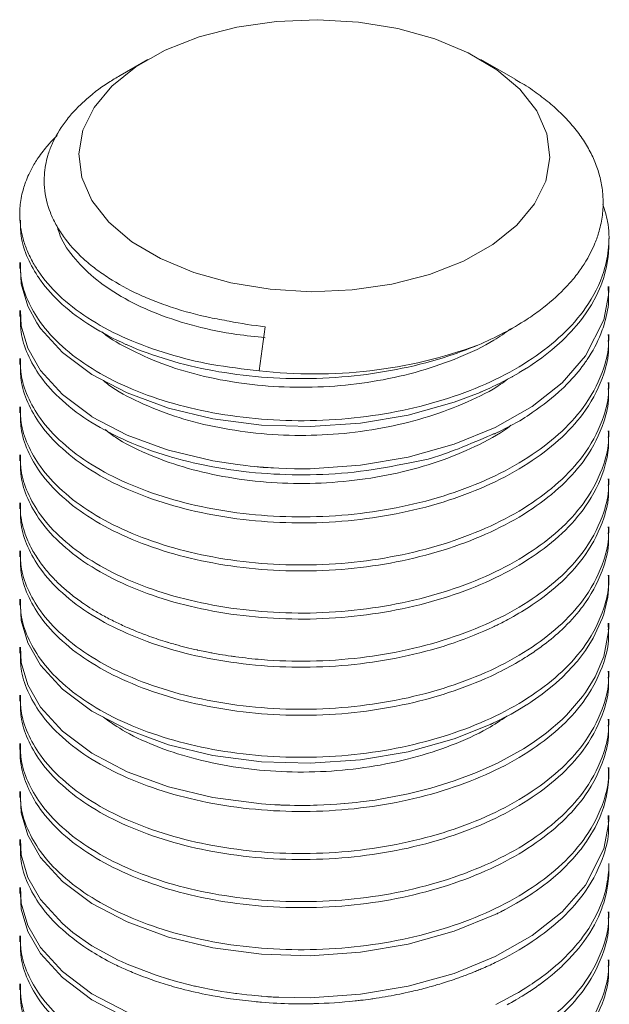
# Model space of a CAD drawing. Header units: millimetres. Extents: x 0 to 210, y 0 to 297.
# Tile 11 of 38: x 165 to 175, y 134 to 151. Entities that reach past the tile are written whole.
import ezdxf

# ---------------------------------------------------------------- set-up
doc = ezdxf.new("R2010")
doc.units = ezdxf.units.MM
doc.linetypes.add('HIDDEN', pattern=[1.905, 1.27, -0.635])
doc.layers.add('FORMAT', color=7, linetype='HIDDEN')

msp = doc.modelspace()

# ---------------------------------------------------------------- linework, layer by layer
at = {"layer": 'FORMAT', "linetype": 'Continuous', "lineweight": 15}
for p, q in [((167.031, 150.266), (166.562, 149.995)), ((173.269, 149.931), (172.688, 150.266)), ((174.86, 147.128), (174.86, 147.23)), ((164.86, 146.821), (164.86, 146.719)), ((174.86, 146.311), (174.86, 146.413)), ((164.86, 146.005), (164.86, 145.903)), ((169.026, 145.73), (168.925, 144.981)), ((174.86, 145.495), (174.86, 145.597)), ((164.86, 145.188), (164.86, 145.086)), ((174.86, 144.678), (174.86, 144.78)), ((164.86, 144.372), (164.86, 144.27)), ((174.86, 143.861), (174.86, 143.964)), ((164.86, 143.555), (164.86, 143.453)), ((174.86, 143.045), (174.86, 143.147)), ((164.86, 142.739), (164.86, 142.637)), ((174.86, 142.228), (174.86, 142.33)), ((164.86, 141.922), (164.86, 141.82)), ((174.86, 141.412), (174.86, 141.514)), ((164.86, 141.106), (164.86, 141.004)), ((174.86, 140.595), (174.86, 140.697)), ((164.86, 140.289), (164.86, 140.187)), ((174.86, 139.779), (174.86, 139.881)), ((164.86, 139.473), (164.86, 139.37)), ((174.86, 138.962), (174.86, 139.064)), ((164.86, 138.656), (164.86, 138.554)), ((174.86, 138.146), (174.86, 138.248)), ((164.86, 137.839), (164.86, 137.737)), ((174.86, 137.329), (174.86, 137.431)), ((164.86, 137.023), (164.86, 136.921)), ((174.86, 136.513), (174.86, 136.615)), ((164.86, 136.206), (164.86, 136.104)), ((174.86, 135.696), (174.86, 135.798)), ((164.86, 135.39), (164.86, 135.288)), ((174.86, 134.88), (174.86, 134.982)), ((164.86, 134.573), (164.86, 134.471))]:
    msp.add_line(p, q, dxfattribs=at)
at = {"layer": 'FORMAT', "linetype": 'Continuous', "lineweight": 15, "flags": 128}
for points in [[(169.112, 146.365), (168.441, 146.474), (167.813, 146.649), (167.247, 146.885), (166.761, 147.173), (166.369, 147.506), (166.083, 147.873), (165.911, 148.263), (165.86, 148.665), (165.93, 149.065), (166.12, 149.452), (166.423, 149.815), (166.831, 150.141), (167.33, 150.422), (167.907, 150.649), (168.543, 150.814), (169.218, 150.913), (169.914, 150.942), (170.608, 150.902), (171.278, 150.792), (171.906, 150.617), (172.472, 150.382), (172.958, 150.093), (173.35, 149.761), (173.637, 149.394), (173.808, 149.003), (173.859, 148.602), (173.789, 148.201), (173.599, 147.814), (173.296, 147.452), (172.889, 147.125), (172.389, 146.844), (171.812, 146.618), (171.177, 146.453), (170.501, 146.354), (169.805, 146.324), (169.112, 146.365)], [(164.871, 146.72), (164.882, 146.458), (164.997, 146.077), (165.15, 145.794), (165.213, 145.701), (165.583, 145.293), (166.086, 144.917), (166.681, 144.605), (167.385, 144.348), (168.139, 144.168), (168.964, 144.059), (169.791, 144.033), (170.644, 144.091), (171.45, 144.228), (172.234, 144.448), (172.672, 144.615), (172.676, 144.616), (172.683, 144.62), (172.691, 144.623), (172.695, 144.625), (172.706, 144.629), (172.721, 144.636), (172.729, 144.639), (172.75, 144.649), (172.782, 144.663), (172.782, 144.663), (172.797, 144.67), (172.839, 144.689), (172.901, 144.718), (172.901, 144.718), (172.93, 144.732), (172.951, 144.742), (173.012, 144.772), (173.13, 144.833), (173.217, 144.88), (173.224, 144.885), (173.336, 144.949), (173.338, 144.95), (173.46, 145.025), (173.464, 145.027), (173.534, 145.073), (173.558, 145.088), (173.686, 145.177), (173.699, 145.187), (173.719, 145.202), (173.892, 145.337), (174.064, 145.489), (174.079, 145.503), (174.221, 145.648), (174.35, 145.797), (174.393, 145.851), (174.463, 145.947), (174.464, 145.948), (174.543, 146.069), (174.563, 146.102), (174.65, 146.262), (174.722, 146.424), (174.739, 146.467), (174.771, 146.563), (174.779, 146.586), (174.82, 146.75), (174.847, 146.917), (174.854, 146.983), (174.859, 147.084), (174.858, 147.128)], [(164.871, 146.005), (164.882, 145.744), (164.997, 145.363), (165.213, 144.987), (165.583, 144.578), (166.086, 144.203), (166.086, 144.202), (166.681, 143.89), (167.315, 143.655), (167.385, 143.634), (168.113, 143.458), (168.139, 143.453), (168.556, 143.388), (168.698, 143.371), (168.769, 143.363), (168.84, 143.356), (168.84, 143.356), (168.887, 143.351), (168.911, 143.349), (168.911, 143.349), (168.934, 143.347), (168.935, 143.347), (168.946, 143.346), (168.958, 143.345), (168.964, 143.345), (168.982, 143.343), (168.982, 143.343), (168.982, 143.343), (168.982, 143.343), (168.982, 143.343), (168.982, 143.343), (168.982, 143.343), (168.982, 143.343), (168.982, 143.343), (168.982, 143.343), (168.982, 143.343), (168.982, 143.343), (168.982, 143.343), (168.982, 143.343), (168.982, 143.343), (168.982, 143.343), (168.982, 143.343), (168.982, 143.343), (168.982, 143.343), (168.982, 143.343), (168.982, 143.343), (168.982, 143.343), (168.982, 143.343), (168.982, 143.343), (168.982, 143.343), (168.982, 143.343), (168.982, 143.343), (168.982, 143.343), (168.982, 143.343), (168.982, 143.343), (168.982, 143.343), (168.982, 143.343), (168.982, 143.343), (168.983, 143.343), (168.983, 143.343), (168.984, 143.343), (168.985, 143.343), (168.987, 143.343), (168.989, 143.343), (168.992, 143.343), (168.997, 143.342), (169.003, 143.342), (169.013, 143.341), (169.028, 143.34), (169.043, 143.339), (169.074, 143.337), (169.119, 143.334), (169.165, 143.331), (169.256, 143.326), (169.389, 143.321), (169.523, 143.318), (169.791, 143.319), (170.644, 143.377), (171.45, 143.514), (172.234, 143.733), (172.93, 144.017), (173.558, 144.374), (174.064, 144.775), (174.463, 145.233), (174.771, 145.848), (174.854, 146.268), (174.848, 146.413)], [(164.871, 141.004), (164.882, 140.742), (164.997, 140.362), (165.213, 139.986), (165.583, 139.577), (166.086, 139.201), (166.681, 138.889), (167.385, 138.632), (168.139, 138.452), (168.964, 138.343), (169.791, 138.318), (170.644, 138.376), (171.45, 138.512), (172.234, 138.732), (172.842, 138.974), (172.842, 138.974), (172.842, 138.974), (172.842, 138.974), (172.842, 138.974), (172.842, 138.974), (172.842, 138.974), (172.842, 138.974), (172.842, 138.974), (172.842, 138.974), (172.842, 138.974), (172.842, 138.974), (172.842, 138.974), (172.842, 138.974), (172.842, 138.974), (172.842, 138.974), (172.842, 138.974), (172.842, 138.974), (172.842, 138.974), (172.842, 138.974), (172.842, 138.974), (172.842, 138.974), (172.842, 138.974), (172.842, 138.974), (172.842, 138.974), (172.842, 138.974), (172.842, 138.974), (172.842, 138.974), (172.842, 138.974), (172.842, 138.974), (172.842, 138.974), (172.842, 138.974), (172.842, 138.974), (172.842, 138.974), (172.842, 138.974), (172.842, 138.974), (172.842, 138.974), (172.842, 138.974), (172.842, 138.974), (172.842, 138.974), (172.842, 138.974), (172.842, 138.974), (172.842, 138.974), (172.842, 138.974), (172.842, 138.974), (172.842, 138.974), (172.842, 138.974), (172.842, 138.974), (172.842, 138.974), (172.842, 138.974), (172.842, 138.974), (172.843, 138.975), (172.843, 138.975), (172.843, 138.975), (172.843, 138.975), (172.844, 138.975), (172.844, 138.975), (172.844, 138.975), (172.844, 138.975), (172.846, 138.976), (172.846, 138.976), (172.846, 138.976), (172.847, 138.977), (172.847, 138.977), (172.847, 138.977), (172.849, 138.978), (172.849, 138.978), (172.852, 138.979), (172.858, 138.982), (172.858, 138.982), (172.861, 138.983), (172.863, 138.984), (172.863, 138.984), (172.866, 138.985), (172.874, 138.989), (172.882, 138.993), (172.882, 138.993), (172.885, 138.994), (172.903, 139.003), (172.93, 139.016), (172.924, 139.013), (172.93, 139.016), (172.93, 139.016), (172.975, 139.038), (173.009, 139.055), (173.009, 139.055), (173.02, 139.06), (173.093, 139.098), (173.176, 139.142), (173.198, 139.154), (173.198, 139.154), (173.369, 139.253), (173.462, 139.31), (173.464, 139.311), (173.532, 139.355), (173.558, 139.373), (173.729, 139.493), (173.961, 139.68), (173.969, 139.687), (174.064, 139.773), (174.326, 140.051), (174.463, 140.232), (174.595, 140.442), (174.751, 140.787), (174.771, 140.847), (174.831, 141.092), (174.839, 141.135), (174.854, 141.267), (174.856, 141.412)], [(164.871, 140.289), (164.882, 140.028), (164.997, 139.647), (165.213, 139.271), (165.583, 138.863), (166.086, 138.487), (166.681, 138.175), (167.385, 137.918), (168.139, 137.738), (168.964, 137.629), (169.188, 137.614), (169.188, 137.614), (169.188, 137.614), (169.188, 137.614), (169.188, 137.614), (169.188, 137.614), (169.188, 137.614), (169.188, 137.614), (169.189, 137.614), (169.189, 137.614), (169.189, 137.614), (169.189, 137.614), (169.189, 137.614), (169.189, 137.614), (169.189, 137.614), (169.189, 137.614), (169.189, 137.614), (169.189, 137.614), (169.189, 137.614), (169.189, 137.614), (169.19, 137.614), (169.19, 137.614), (169.19, 137.614), (169.19, 137.614), (169.191, 137.614), (169.191, 137.614), (169.191, 137.614), (169.192, 137.614), (169.192, 137.614), (169.192, 137.614), (169.194, 137.614), (169.194, 137.614), (169.195, 137.614), (169.198, 137.613), (169.198, 137.613), (169.198, 137.613), (169.201, 137.613), (169.201, 137.613), (169.203, 137.613), (169.207, 137.613), (169.207, 137.613), (169.207, 137.613), (169.213, 137.613), (169.216, 137.612), (169.225, 137.612), (169.236, 137.612), (169.236, 137.612), (169.237, 137.611), (169.258, 137.61), (169.258, 137.61), (169.258, 137.61), (169.28, 137.61), (169.28, 137.61), (169.291, 137.609), (169.323, 137.608), (169.324, 137.608), (169.367, 137.606), (169.444, 137.604), (169.444, 137.604), (169.526, 137.603), (169.526, 137.603), (169.564, 137.602), (169.575, 137.602), (169.685, 137.602), (169.791, 137.603), (169.844, 137.604), (169.906, 137.606), (169.907, 137.606), (170.239, 137.623), (170.364, 137.633), (170.37, 137.633), (170.57, 137.653), (170.644, 137.661), (170.89, 137.694), (171.003, 137.712), (171.398, 137.786), (171.425, 137.792), (171.45, 137.798), (171.838, 137.895), (172.233, 138.017), (172.234, 138.017), (172.612, 138.159), (172.93, 138.302), (172.967, 138.319), (173.412, 138.564), (173.558, 138.658), (173.754, 138.798), (173.801, 138.834), (174.064, 139.059), (174.139, 139.132), (174.414, 139.449), (174.463, 139.517), (174.627, 139.787), (174.771, 140.132), (174.854, 140.553), (174.848, 140.697)], [(164.871, 137.738), (164.882, 137.476), (164.997, 137.095), (165.213, 136.719), (165.583, 136.311), (166.086, 135.935), (166.681, 135.623), (167.385, 135.366), (168.139, 135.186), (168.964, 135.077), (169.791, 135.051), (170.644, 135.109), (171.45, 135.246), (172.234, 135.466), (172.93, 135.75), (172.95, 135.759), (172.961, 135.764), (172.961, 135.764), (172.971, 135.77), (172.975, 135.772), (172.981, 135.775), (173.013, 135.791), (173.013, 135.791), (173.026, 135.797), (173.026, 135.797), (173.051, 135.81), (173.07, 135.819), (173.088, 135.829), (173.113, 135.842), (173.241, 135.912), (173.242, 135.912), (173.291, 135.94), (173.291, 135.941), (173.39, 135.999), (173.462, 136.044), (173.532, 136.089), (173.558, 136.106), (173.624, 136.152), (173.734, 136.231), (173.84, 136.313), (173.915, 136.375), (173.921, 136.379), (174.03, 136.475), (174.037, 136.482), (174.064, 136.507), (174.093, 136.535), (174.215, 136.659), (174.248, 136.696), (174.372, 136.843), (174.387, 136.862), (174.463, 136.966), (174.466, 136.97), (174.509, 137.033), (174.624, 137.228), (174.703, 137.396), (174.766, 137.565), (174.769, 137.574), (174.771, 137.581), (174.78, 137.609), (174.813, 137.735), (174.838, 137.866), (174.844, 137.906), (174.854, 138.001), (174.858, 138.08), (174.858, 138.146)], [(164.871, 137.023), (164.882, 136.762), (164.997, 136.381), (165.213, 136.005), (165.583, 135.596), (165.763, 135.446), (166.086, 135.22), (166.532, 134.977), (166.585, 134.952), (166.681, 134.908), (167.176, 134.718), (167.385, 134.652), (167.39, 134.65), (167.481, 134.624), (167.826, 134.536), (167.842, 134.532), (167.918, 134.516), (168.139, 134.471), (168.291, 134.445), (168.373, 134.432), (168.378, 134.431), (168.521, 134.411), (168.543, 134.408), (168.628, 134.397), (168.716, 134.387), (168.799, 134.378), (168.8, 134.378), (168.843, 134.374), (168.913, 134.367), (168.913, 134.367), (168.956, 134.364), (168.964, 134.363), (168.971, 134.362), (169.053, 134.356), (169.058, 134.356), (169.07, 134.355), (169.07, 134.355), (169.08, 134.354), (169.112, 134.352), (169.118, 134.352), (169.134, 134.351), (169.134, 134.351), (169.159, 134.349), (169.179, 134.348), (169.179, 134.348), (169.184, 134.348), (169.188, 134.348), (169.207, 134.347), (169.207, 134.347), (169.216, 134.346), (169.24, 134.345), (169.255, 134.344), (169.791, 134.337), (170.644, 134.395), (171.45, 134.532), (172.234, 134.751), (172.93, 135.035), (173.558, 135.392), (174.064, 135.793), (174.463, 136.251), (174.771, 136.866), (174.854, 137.286), (174.848, 137.431)], [(172.938, 134.222), (173.035, 134.271), (173.061, 134.284), (173.133, 134.322), (173.248, 134.385), (173.323, 134.428), (173.404, 134.477), (173.449, 134.505), (173.503, 134.54), (173.518, 134.549), (173.558, 134.575), (173.562, 134.579), (173.642, 134.634), (173.673, 134.655), (173.822, 134.768), (173.832, 134.775), (173.988, 134.907), (173.997, 134.914), (174.064, 134.976), (174.14, 135.05), (174.148, 135.058), (174.226, 135.14), (174.281, 135.201), (174.284, 135.205), (174.381, 135.323), (174.407, 135.356), (174.407, 135.357), (174.463, 135.435), (174.517, 135.514), (174.517, 135.514), (174.612, 135.674), (174.663, 135.775), (174.691, 135.836), (174.755, 136), (174.771, 136.05), (174.778, 136.071), (174.805, 136.168), (174.838, 136.336), (174.839, 136.343), (174.843, 136.369), (174.854, 136.47), (174.856, 136.504), (174.858, 136.615)], [(173.132, 134.219), (173.162, 134.235), (173.166, 134.237), (173.166, 134.237), (173.181, 134.245), (173.181, 134.245), (173.206, 134.259), (173.254, 134.286), (173.254, 134.286), (173.256, 134.287), (173.279, 134.3), (173.341, 134.336), (173.341, 134.337), (173.345, 134.339), (173.374, 134.356), (173.387, 134.365), (173.512, 134.443), (173.515, 134.445), (173.527, 134.453), (173.558, 134.473), (173.628, 134.521), (173.63, 134.523), (173.673, 134.554), (173.671, 134.552), (173.812, 134.658), (173.869, 134.703), (173.874, 134.707), (173.889, 134.719), (173.943, 134.765), (174.064, 134.874), (174.067, 134.877), (174.12, 134.928), (174.182, 134.991), (174.239, 135.052), (174.348, 135.179), (174.435, 135.293), (174.446, 135.309), (174.463, 135.332), (174.522, 135.42), (174.534, 135.44), (174.613, 135.575), (174.626, 135.599), (174.681, 135.712), (174.738, 135.85), (174.748, 135.879), (174.759, 135.911), (174.771, 135.947), (174.784, 135.988), (174.819, 136.13), (174.838, 136.233), (174.844, 136.272), (174.854, 136.368), (174.857, 136.413), (174.858, 136.513)], [(164.871, 136.207), (164.882, 135.945), (164.997, 135.564), (165.213, 135.188), (165.583, 134.78), (166.086, 134.404), (166.681, 134.092)], [(164.871, 136.104), (164.882, 135.843), (164.997, 135.462), (165.213, 135.086), (165.583, 134.678), (166.086, 134.302), (166.681, 133.99)]]:
    msp.add_lwpolyline(points, dxfattribs=at)
at = {"layer": 'FORMAT', "linetype": 'Continuous', "lineweight": 15}
for centre, radius, start, end in [((169.81, 152.903), 7.216, 258.8506, 263.7573), ((169.865, 153.01), 8.083, 263.32, 290.0318)]:
    msp.add_arc(centre, radius, start, end, dxfattribs=at)
at = {"layer": 'FORMAT', "linetype": 'Continuous', "lineweight": 0}
for points, knots in [([(168.415, 145.824), (168.305, 145.843), (167.971, 145.903), (167.547, 146.019), (167.151, 146.16), (166.778, 146.32), (166.44, 146.504), (166.141, 146.712), (165.864, 146.942), (165.637, 147.196), (165.469, 147.463), (165.342, 147.738), (165.275, 148.021), (165.272, 148.29), (165.294, 148.473), (165.336, 148.647), (165.427, 148.894), (165.576, 149.146), (165.775, 149.386), (166.007, 149.615), (166.269, 149.821), (166.497, 149.955), (166.563, 149.994)], [0, 0, 0, 0, 0.037835, 0.11463, 0.153669, 0.191504, 0.268299, 0.307338, 0.347661, 0.429675, 0.471462, 0.511951, 0.594251, 0.636156, 0.668312, 0.700603, 0.738437, 0.815176, 0.854156, 0.89199, 0.968726, 1, 1, 1, 1]), ([(173.267, 149.928), (173.307, 149.906), (173.448, 149.828), (173.661, 149.68), (173.906, 149.487), (174.121, 149.283), (174.31, 149.067), (174.466, 148.843), (174.59, 148.614), (174.681, 148.38), (174.741, 148.14), (174.767, 147.887), (174.756, 147.622), (174.705, 147.372), (174.603, 147.076), (174.459, 146.807), (174.267, 146.55), (174.045, 146.302), (173.778, 146.068), (173.428, 145.824), (173.079, 145.616), (172.783, 145.483), (172.634, 145.415)], [0, 0, 0, 0, 0.01853, 0.06614, 0.112076, 0.158332, 0.205594, 0.253203, 0.29915, 0.345402, 0.392615, 0.440159, 0.492917, 0.546138, 0.586399, 0.667916, 0.709238, 0.749499, 0.831014, 0.872333, 0.935777, 1, 1, 1, 1]), ([(169.026, 145.543), (168.863, 145.56), (168.459, 145.601), (167.837, 145.73), (167.197, 145.934), (166.628, 146.2), (166.153, 146.515), (165.787, 146.875), (165.566, 147.185), (165.512, 147.375), (165.498, 147.427)], [0, 0, 0, 0, 0.094408, 0.234173, 0.377991, 0.517763, 0.661587, 0.801374, 0.945216, 1, 1, 1, 1]), ([(173.189, 145.691), (173.098, 145.626), (172.841, 145.443), (172.324, 145.2), (171.661, 144.966), (170.949, 144.803), (170.2, 144.71), (169.448, 144.691), (168.701, 144.748), (167.995, 144.874), (167.331, 145.066), (166.758, 145.321), (166.394, 145.52), (166.26, 145.64), (166.253, 145.645)], [0, 0, 0, 0, 0.052626, 0.14826, 0.241193, 0.33682, 0.429773, 0.525422, 0.618364, 0.714002, 0.806935, 0.902562, 0.995514, 1, 1, 1, 1]), ([(173.14, 144.839), (173.102, 144.809), (172.907, 144.663), (172.459, 144.444), (171.819, 144.196), (171.11, 144.016), (170.373, 143.908), (169.615, 143.872), (168.87, 143.912), (168.147, 144.024), (167.477, 144.2), (166.878, 144.443), (166.477, 144.651), (166.311, 144.79), (166.283, 144.814)], [0, 0, 0, 0, 0.023518, 0.11783, 0.214877, 0.309196, 0.406248, 0.500582, 0.597652, 0.691965, 0.789012, 0.883326, 0.980375, 1, 1, 1, 1]), ([(173.197, 144.056), (173.181, 144.042), (173.01, 143.905), (172.598, 143.693), (171.969, 143.428), (171.276, 143.235), (170.539, 143.109), (169.789, 143.057), (169.034, 143.081), (168.309, 143.176), (167.621, 143.339), (167.009, 143.566), (166.563, 143.785), (166.365, 143.939), (166.308, 143.984)], [0, 0, 0, 0, 0.010486, 0.107013, 0.200805, 0.297317, 0.391127, 0.487657, 0.581465, 0.677994, 0.771787, 0.868299, 0.962106, 1, 1, 1, 1]), ([(173.128, 139.116), (173.021, 139.045), (172.743, 138.858), (172.199, 138.617), (171.524, 138.396), (170.805, 138.246), (170.052, 138.168), (169.301, 138.164), (168.559, 138.236), (167.86, 138.374), (167.215, 138.58), (166.677, 138.821), (166.402, 139.014), (166.282, 139.098)], [0, 0, 0, 0, 0.060448, 0.157701, 0.25221, 0.349459, 0.443991, 0.541265, 0.63578, 0.733038, 0.827548, 0.924798, 1, 1, 1, 1])]:
    msp.add_open_spline(points, degree=3, knots=knots, dxfattribs=at)
at = {"layer": 'FORMAT', "linetype": 'Continuous', "lineweight": 15}
for points, knots in [([(165.495, 148.977), (165.471, 148.953), (165.438, 148.921), (165.385, 148.864), (165.327, 148.799), (165.25, 148.705), (165.156, 148.574), (165.044, 148.39), (164.963, 148.206), (164.896, 147.991), (164.871, 147.848), (164.862, 147.73), (164.859, 147.656), (164.86, 147.54), (164.879, 147.374), (164.922, 147.189), (164.994, 146.991), (165.093, 146.798), (165.268, 146.53), (165.566, 146.2), (166.063, 145.83), (166.672, 145.51), (167.362, 145.26), (168.119, 145.073), (168.654, 145.012), (168.925, 144.981)], [0, 0, 0, 0, 0.01554, 0.021234, 0.037027, 0.05743, 0.081355, 0.11813, 0.169881, 0.190432, 0.243978, 0.252635, 0.258576, 0.286463, 0.319597, 0.354188, 0.393704, 0.435815, 0.469315, 0.557188, 0.647609, 0.735486, 0.82591, 0.911769, 1, 1, 1, 1]), ([(164.871, 146.822), (164.871, 146.734), (164.87, 146.518), (164.984, 146.175), (165.208, 145.779), (165.567, 145.384), (166.063, 145.013), (166.673, 144.694), (167.367, 144.44), (168.138, 144.256), (168.952, 144.148), (169.799, 144.122), (170.639, 144.179), (171.465, 144.319), (172.239, 144.535), (172.951, 144.826), (173.57, 145.178), (174.088, 145.587), (174.518, 146.081), (174.774, 146.591), (174.869, 147.087), (174.863, 147.472), (174.787, 147.71), (174.757, 147.807)], [0, 0, 0, 0, 0.028512, 0.070555, 0.113451, 0.163335, 0.214665, 0.264551, 0.315883, 0.365776, 0.417118, 0.467002, 0.518333, 0.568217, 0.619547, 0.669441, 0.720782, 0.770667, 0.821999, 0.885732, 0.927775, 0.970671, 1, 1, 1, 1]), ([(164.871, 147.536), (164.871, 147.449), (164.87, 147.233), (164.981, 146.9), (165.119, 146.65), (165.307, 146.385), (165.566, 146.098), (166.058, 145.731), (166.461, 145.519), (166.894, 145.327), (167.367, 145.155), (168.138, 144.97), (168.952, 144.863), (169.799, 144.836), (170.64, 144.893), (171.465, 145.034), (172.129, 145.217), (172.502, 145.364), (172.634, 145.415)], [0, 0, 0, 0, 0.044031, 0.108957, 0.169923, 0.175214, 0.252249, 0.331518, 0.40612, 0.408565, 0.487836, 0.564887, 0.644173, 0.721209, 0.800479, 0.877514, 0.956783, 1, 1, 1, 1]), ([(164.871, 145.903), (164.871, 145.816), (164.87, 145.6), (164.984, 145.256), (165.208, 144.861), (165.567, 144.465), (166.063, 144.094), (166.672, 143.775), (167.168, 143.594), (167.66, 143.452), (168.174, 143.333), (168.951, 143.229), (169.803, 143.205), (170.624, 143.253), (171.521, 143.427), (172.028, 143.515), (173.159, 144.025), (172.843, 143.873), (173.365, 144.13), (173.427, 144.184), (173.743, 144.396), (173.966, 144.572), (174.258, 144.863), (174.396, 145.032), (174.578, 145.299), (174.688, 145.504), (174.805, 145.837), (174.859, 146.074), (174.855, 146.263), (174.853, 146.311)], [0, 0, 0, 0, 0.030212, 0.074761, 0.120215, 0.173072, 0.227463, 0.280323, 0.334715, 0.341725, 0.387604, 0.442006, 0.494865, 0.549256, 0.602114, 0.656504, 0.709373, 0.710108, 0.72861, 0.764963, 0.76529, 0.81815, 0.834252, 0.872583, 0.87719, 0.925151, 0.940197, 0.984746, 1, 1, 1, 1]), ([(164.871, 145.189), (164.871, 145.101), (164.87, 144.885), (164.984, 144.542), (165.208, 144.146), (165.567, 143.751), (166.063, 143.38), (166.673, 143.061), (167.367, 142.807), (168.138, 142.623), (168.952, 142.515), (169.799, 142.489), (170.639, 142.546), (171.465, 142.686), (172.239, 142.902), (172.951, 143.193), (173.57, 143.545), (174.088, 143.954), (174.52, 144.448), (174.767, 144.957), (174.864, 145.359), (174.851, 145.548), (174.848, 145.596)], [0, 0, 0, 0, 0.030262, 0.074886, 0.120416, 0.173362, 0.227843, 0.280792, 0.335275, 0.388232, 0.442725, 0.495672, 0.550154, 0.603101, 0.657582, 0.710539, 0.765032, 0.81798, 0.872463, 0.940109, 0.984733, 1, 1, 1, 1]), ([(164.871, 145.086), (164.871, 144.999), (164.87, 144.783), (164.984, 144.44), (165.208, 144.044), (165.567, 143.649), (166.063, 143.278), (166.673, 142.958), (167.367, 142.705), (168.138, 142.521), (168.952, 142.413), (169.799, 142.386), (170.639, 142.444), (171.465, 142.584), (172.239, 142.8), (172.951, 143.091), (173.57, 143.443), (174.088, 143.852), (174.52, 144.346), (174.767, 144.855), (174.864, 145.257), (174.851, 145.446), (174.848, 145.494)], [0, 0, 0, 0, 0.030262, 0.074886, 0.120416, 0.173362, 0.227843, 0.280792, 0.335275, 0.388232, 0.442725, 0.495672, 0.550154, 0.603101, 0.657582, 0.710539, 0.765032, 0.81798, 0.872463, 0.940109, 0.984733, 1, 1, 1, 1]), ([(164.871, 144.372), (164.871, 144.285), (164.87, 144.069), (164.984, 143.725), (165.208, 143.33), (165.567, 142.934), (166.063, 142.563), (166.673, 142.244), (167.367, 141.991), (168.138, 141.806), (168.952, 141.699), (169.799, 141.672), (170.639, 141.729), (171.465, 141.869), (172.239, 142.086), (172.951, 142.377), (173.57, 142.728), (174.088, 143.138), (174.52, 143.631), (174.767, 144.141), (174.864, 144.543), (174.851, 144.732), (174.848, 144.78)], [0, 0, 0, 0, 0.030262, 0.074886, 0.120416, 0.173362, 0.227843, 0.280792, 0.335275, 0.388232, 0.442725, 0.495672, 0.550154, 0.603101, 0.657582, 0.710539, 0.765032, 0.81798, 0.872463, 0.940109, 0.984733, 1, 1, 1, 1]), ([(164.871, 144.27), (164.871, 144.183), (164.87, 143.967), (164.984, 143.623), (165.208, 143.227), (165.567, 142.832), (166.063, 142.461), (166.673, 142.142), (167.367, 141.889), (168.138, 141.704), (168.952, 141.597), (169.799, 141.57), (170.639, 141.627), (171.465, 141.767), (172.239, 141.984), (172.951, 142.275), (173.57, 142.626), (174.088, 143.036), (174.52, 143.529), (174.767, 144.039), (174.864, 144.441), (174.851, 144.63), (174.848, 144.678)], [0, 0, 0, 0, 0.030262, 0.074886, 0.120416, 0.173362, 0.227843, 0.280792, 0.335275, 0.388232, 0.442725, 0.495672, 0.550154, 0.603101, 0.657582, 0.710539, 0.765032, 0.81798, 0.872463, 0.940109, 0.984733, 1, 1, 1, 1]), ([(164.871, 143.555), (164.871, 143.468), (164.87, 143.252), (164.984, 142.909), (165.208, 142.513), (165.567, 142.118), (166.063, 141.747), (166.673, 141.427), (167.367, 141.174), (168.138, 140.99), (168.952, 140.882), (169.799, 140.855), (170.639, 140.913), (171.465, 141.053), (172.239, 141.269), (172.951, 141.56), (173.57, 141.912), (174.088, 142.321), (174.52, 142.815), (174.767, 143.324), (174.864, 143.726), (174.851, 143.915), (174.848, 143.963)], [0, 0, 0, 0, 0.030262, 0.074886, 0.120416, 0.173362, 0.227843, 0.280792, 0.335275, 0.388232, 0.442725, 0.495672, 0.550154, 0.603101, 0.657582, 0.710539, 0.765032, 0.81798, 0.872463, 0.940109, 0.984733, 1, 1, 1, 1]), ([(164.871, 143.453), (164.871, 143.366), (164.87, 143.15), (164.984, 142.807), (165.208, 142.411), (165.567, 142.016), (166.063, 141.645), (166.673, 141.325), (167.367, 141.072), (168.138, 140.888), (168.952, 140.78), (169.799, 140.753), (170.639, 140.811), (171.465, 140.951), (172.239, 141.167), (172.951, 141.458), (173.57, 141.81), (174.088, 142.219), (174.518, 142.713), (174.721, 143.116), (174.82, 143.465), (174.862, 143.654), (174.851, 143.813), (174.848, 143.861)], [0, 0, 0, 0, 0.030262, 0.074885, 0.120414, 0.173359, 0.227839, 0.280787, 0.335269, 0.388225, 0.442717, 0.495663, 0.550144, 0.603089, 0.65757, 0.710526, 0.765018, 0.817965, 0.872447, 0.940091, 0.949757, 0.984733, 1, 1, 1, 1]), ([(164.871, 142.739), (164.869, 142.652), (164.868, 142.547), (164.892, 142.426), (164.912, 142.335), (164.945, 142.225), (165.001, 142.082), (165.078, 141.926), (165.155, 141.801), (165.256, 141.66), (165.327, 141.572), (165.452, 141.436), (165.572, 141.318), (165.747, 141.17), (165.917, 141.045), (166.038, 140.966), (166.148, 140.897), (166.275, 140.823), (166.472, 140.72), (166.613, 140.655), (166.726, 140.604), (166.839, 140.557), (167.051, 140.475), (167.235, 140.413), (167.355, 140.376), (167.375, 140.37), (167.421, 140.357), (167.463, 140.345), (167.623, 140.3), (167.75, 140.268), (167.917, 140.231), (167.963, 140.222), (168.038, 140.207), (168.084, 140.198), (168.166, 140.182), (168.28, 140.162), (168.409, 140.142), (168.644, 140.109), (169.087, 140.061), (169.799, 140.039), (170.639, 140.096), (171.465, 140.236), (172.239, 140.453), (172.951, 140.744), (173.57, 141.095), (174.088, 141.505), (174.52, 141.998), (174.767, 142.508), (174.864, 142.909), (174.851, 143.099), (174.848, 143.147)], [0, 0, 0, 0, 0.03025, 0.036154, 0.042301, 0.062095, 0.074889, 0.092732, 0.118064, 0.120431, 0.145265, 0.15173, 0.173406, 0.192333, 0.213252, 0.227925, 0.228438, 0.245501, 0.263759, 0.280907, 0.280992, 0.291941, 0.308447, 0.330997, 0.333546, 0.335048, 0.335428, 0.343732, 0.344121, 0.370053, 0.370656, 0.379015, 0.379457, 0.386099, 0.388417, 0.3963, 0.409115, 0.414304, 0.442945, 0.49587, 0.550331, 0.603257, 0.657717, 0.710653, 0.765124, 0.818051, 0.872513, 0.940132, 0.984739, 1, 1, 1, 1]), ([(164.871, 142.637), (164.871, 142.55), (164.87, 142.334), (164.984, 141.99), (165.208, 141.594), (165.567, 141.199), (166.063, 140.828), (166.673, 140.509), (167.367, 140.256), (168.138, 140.071), (168.952, 139.964), (169.799, 139.937), (170.639, 139.994), (171.465, 140.134), (172.224, 140.346), (172.698, 140.538), (172.939, 140.653), (173.04, 140.702), (173.257, 140.816), (173.639, 141.047), (174.088, 141.403), (174.52, 141.896), (174.767, 142.406), (174.864, 142.807), (174.851, 142.997), (174.848, 143.045)], [0, 0, 0, 0, 0.03026, 0.074882, 0.120409, 0.173352, 0.22783, 0.280775, 0.335255, 0.388209, 0.442699, 0.495642, 0.550121, 0.603064, 0.657543, 0.707407, 0.710506, 0.715577, 0.732055, 0.765046, 0.817991, 0.872471, 0.940112, 0.984734, 1, 1, 1, 1]), ([(164.871, 141.922), (164.871, 141.835), (164.87, 141.619), (164.984, 141.276), (165.208, 140.88), (165.567, 140.485), (166.063, 140.114), (166.673, 139.794), (167.367, 139.541), (168.138, 139.357), (168.952, 139.249), (169.799, 139.222), (170.639, 139.28), (171.465, 139.42), (172.239, 139.636), (172.951, 139.927), (173.57, 140.279), (174.088, 140.688), (174.52, 141.182), (174.767, 141.691), (174.864, 142.093), (174.851, 142.282), (174.848, 142.33)], [0, 0, 0, 0, 0.030262, 0.074886, 0.120416, 0.173362, 0.227843, 0.280792, 0.335275, 0.388232, 0.442725, 0.495672, 0.550154, 0.603101, 0.657582, 0.710539, 0.765032, 0.81798, 0.872463, 0.940109, 0.984733, 1, 1, 1, 1]), ([(164.871, 141.82), (164.871, 141.733), (164.87, 141.517), (164.984, 141.174), (165.208, 140.778), (165.567, 140.382), (166.063, 140.012), (166.673, 139.692), (167.367, 139.439), (168.138, 139.255), (168.952, 139.147), (169.799, 139.12), (170.639, 139.177), (171.465, 139.318), (172.239, 139.534), (172.856, 139.786), (173.282, 140.013), (173.553, 140.183), (173.808, 140.364), (174.102, 140.612), (174.324, 140.857), (174.584, 141.211), (174.766, 141.589), (174.864, 141.991), (174.851, 142.18), (174.848, 142.228)], [0, 0, 0, 0, 0.030259, 0.074877, 0.120401, 0.173341, 0.227815, 0.280757, 0.335234, 0.388184, 0.44267, 0.49561, 0.550086, 0.603026, 0.657501, 0.710451, 0.743175, 0.764985, 0.7848, 0.817969, 0.860979, 0.872479, 0.940116, 0.984735, 1, 1, 1, 1]), ([(164.871, 141.106), (164.871, 141.019), (164.87, 140.803), (164.984, 140.459), (165.208, 140.063), (165.567, 139.668), (166.063, 139.297), (166.673, 138.978), (167.367, 138.725), (168.138, 138.54), (168.952, 138.433), (169.799, 138.406), (170.639, 138.463), (171.465, 138.603), (172.239, 138.82), (172.951, 139.111), (173.57, 139.462), (174.088, 139.872), (174.52, 140.365), (174.767, 140.875), (174.864, 141.276), (174.851, 141.466), (174.848, 141.514)], [0, 0, 0, 0, 0.030262, 0.074886, 0.120416, 0.173362, 0.227843, 0.280792, 0.335275, 0.388232, 0.442725, 0.495672, 0.550154, 0.603101, 0.657582, 0.710539, 0.765032, 0.81798, 0.872463, 0.940109, 0.984733, 1, 1, 1, 1]), ([(164.871, 140.187), (164.871, 140.1), (164.87, 139.884), (164.984, 139.54), (165.208, 139.145), (165.567, 138.749), (166.063, 138.379), (166.673, 138.059), (167.367, 137.806), (168.138, 137.622), (168.952, 137.514), (169.799, 137.487), (170.639, 137.544), (171.465, 137.684), (172.239, 137.901), (172.951, 138.192), (173.57, 138.543), (174.088, 138.953), (174.52, 139.447), (174.767, 139.956), (174.864, 140.358), (174.851, 140.547), (174.848, 140.595)], [0, 0, 0, 0, 0.030262, 0.074886, 0.120416, 0.173362, 0.227843, 0.280792, 0.335275, 0.388232, 0.442725, 0.495672, 0.550154, 0.603101, 0.657582, 0.710539, 0.765032, 0.81798, 0.872463, 0.940109, 0.984733, 1, 1, 1, 1]), ([(164.871, 139.473), (164.871, 139.385), (164.87, 139.17), (164.984, 138.826), (165.208, 138.43), (165.567, 138.035), (166.063, 137.664), (166.673, 137.345), (167.367, 137.091), (168.138, 136.907), (168.952, 136.8), (169.799, 136.773), (170.639, 136.83), (171.465, 136.97), (172.239, 137.187), (172.951, 137.477), (173.57, 137.829), (174.088, 138.239), (174.52, 138.732), (174.767, 139.241), (174.864, 139.643), (174.851, 139.832), (174.848, 139.881)], [0, 0, 0, 0, 0.030262, 0.074886, 0.120416, 0.173362, 0.227843, 0.280792, 0.335275, 0.388232, 0.442725, 0.495672, 0.550154, 0.603101, 0.657582, 0.710539, 0.765032, 0.81798, 0.872463, 0.940109, 0.984733, 1, 1, 1, 1]), ([(164.871, 139.371), (164.871, 139.283), (164.87, 139.067), (164.984, 138.724), (165.208, 138.328), (165.567, 137.933), (166.063, 137.562), (166.673, 137.243), (167.367, 136.989), (168.138, 136.805), (168.952, 136.698), (169.799, 136.671), (170.639, 136.728), (171.465, 136.868), (172.239, 137.084), (172.951, 137.375), (173.57, 137.727), (174.088, 138.136), (174.52, 138.63), (174.767, 139.139), (174.864, 139.541), (174.851, 139.73), (174.848, 139.779)], [0, 0, 0, 0, 0.030262, 0.074886, 0.120416, 0.173362, 0.227843, 0.280792, 0.335275, 0.388232, 0.442725, 0.495672, 0.550154, 0.603101, 0.657582, 0.710539, 0.765032, 0.81798, 0.872463, 0.940109, 0.984733, 1, 1, 1, 1]), ([(164.868, 138.554), (164.866, 138.489), (164.864, 138.42), (164.873, 138.35), (164.876, 138.328), (164.899, 138.181), (164.947, 138.024), (165.06, 137.771), (165.22, 137.499), (165.566, 137.116), (166.063, 136.746), (166.673, 136.426), (167.367, 136.173), (168.138, 135.989), (168.952, 135.881), (169.799, 135.854), (170.639, 135.911), (171.465, 136.051), (172.239, 136.268), (172.951, 136.559), (173.57, 136.91), (174.088, 137.32), (174.52, 137.813), (174.767, 138.323), (174.864, 138.725), (174.851, 138.914), (174.848, 138.962)], [0, 0, 0, 0, 0.022439, 0.023909, 0.024394, 0.030271, 0.074894, 0.079624, 0.120433, 0.173378, 0.227859, 0.280806, 0.335288, 0.388244, 0.442736, 0.495682, 0.550163, 0.603108, 0.657589, 0.710545, 0.765036, 0.817983, 0.872466, 0.94011, 0.984733, 1, 1, 1, 1]), ([(164.871, 138.656), (164.871, 138.569), (164.87, 138.353), (164.984, 138.009), (165.208, 137.614), (165.567, 137.218), (166.063, 136.848), (166.673, 136.528), (167.367, 136.275), (168.138, 136.091), (168.952, 135.983), (169.799, 135.956), (170.639, 136.013), (171.465, 136.153), (172.239, 136.37), (172.951, 136.661), (173.57, 137.012), (174.088, 137.422), (174.52, 137.916), (174.767, 138.425), (174.864, 138.827), (174.851, 139.016), (174.848, 139.064)], [0, 0, 0, 0, 0.030262, 0.074886, 0.120416, 0.173362, 0.227843, 0.280792, 0.335275, 0.388232, 0.442725, 0.495672, 0.550154, 0.603101, 0.657582, 0.710539, 0.765032, 0.81798, 0.872463, 0.940109, 0.984733, 1, 1, 1, 1]), ([(164.871, 137.84), (164.871, 137.752), (164.87, 137.536), (164.984, 137.193), (165.208, 136.797), (165.567, 136.402), (166.063, 136.031), (166.673, 135.712), (167.367, 135.458), (168.138, 135.274), (168.952, 135.166), (169.799, 135.14), (170.639, 135.197), (171.465, 135.337), (172.239, 135.553), (172.951, 135.844), (173.57, 136.196), (174.088, 136.605), (174.52, 137.099), (174.767, 137.608), (174.864, 138.01), (174.851, 138.199), (174.848, 138.248)], [0, 0, 0, 0, 0.030262, 0.074886, 0.120416, 0.173362, 0.227843, 0.280792, 0.335275, 0.388232, 0.442725, 0.495672, 0.550154, 0.603101, 0.657582, 0.710539, 0.765032, 0.81798, 0.872463, 0.940109, 0.984733, 1, 1, 1, 1]), ([(164.871, 136.921), (164.871, 136.834), (164.87, 136.618), (164.984, 136.274), (165.208, 135.879), (165.567, 135.483), (166.001, 135.159), (166.391, 134.94), (166.639, 134.824), (166.945, 134.694), (167.238, 134.591), (167.534, 134.506), (167.782, 134.442), (168.074, 134.378), (168.47, 134.313), (168.747, 134.28), (169.096, 134.249), (169.412, 134.233), (169.702, 134.233), (169.823, 134.236), (170.077, 134.241), (170.337, 134.259), (170.599, 134.288), (170.687, 134.298), (170.771, 134.309), (170.979, 134.338), (171.192, 134.375), (171.433, 134.425), (171.585, 134.46), (171.689, 134.486), (171.783, 134.511), (171.862, 134.533), (171.97, 134.564), (172.066, 134.594), (172.135, 134.616), (172.185, 134.632), (172.236, 134.65), (172.287, 134.667), (172.34, 134.686), (172.369, 134.697), (172.411, 134.712), (172.471, 134.735), (172.557, 134.768), (172.641, 134.803), (172.761, 134.854), (173.083, 135.001), (173.57, 135.277), (174.088, 135.687), (174.52, 136.18), (174.767, 136.69), (174.864, 137.092), (174.851, 137.281), (174.848, 137.329)], [0, 0, 0, 0, 0.03025, 0.074855, 0.120365, 0.173289, 0.227748, 0.260463, 0.280717, 0.290742, 0.335208, 0.347676, 0.355248, 0.388187, 0.408225, 0.434905, 0.442713, 0.476214, 0.49568, 0.498057, 0.499437, 0.544187, 0.54756, 0.550169, 0.561191, 0.56386, 0.59063, 0.603145, 0.612191, 0.621378, 0.624352, 0.631677, 0.637732, 0.646907, 0.652126, 0.652417, 0.657668, 0.663274, 0.66344, 0.669462, 0.669575, 0.672725, 0.682874, 0.688815, 0.692016, 0.710661, 0.765131, 0.818056, 0.872517, 0.940134, 0.984739, 1, 1, 1, 1]), ([(164.871, 135.39), (164.871, 135.303), (164.87, 135.087), (164.984, 134.743), (165.208, 134.348), (165.567, 133.952), (166.063, 133.581), (166.673, 133.262), (167.367, 133.009), (168.138, 132.824), (168.952, 132.717), (169.799, 132.69), (170.639, 132.747), (171.465, 132.887), (172.239, 133.104), (172.951, 133.395), (173.57, 133.746), (174.088, 134.156), (174.52, 134.649), (174.767, 135.159), (174.864, 135.561), (174.851, 135.75), (174.848, 135.798)], [0, 0, 0, 0, 0.030262, 0.074886, 0.120416, 0.173362, 0.227843, 0.280792, 0.335275, 0.388232, 0.442725, 0.495672, 0.550154, 0.603101, 0.657582, 0.710539, 0.765032, 0.81798, 0.872463, 0.940109, 0.984733, 1, 1, 1, 1]), ([(164.871, 135.288), (164.871, 135.201), (164.87, 134.985), (164.984, 134.641), (165.208, 134.246), (165.567, 133.85), (166.063, 133.479), (166.673, 133.16), (167.367, 132.907), (168.138, 132.722), (168.952, 132.615), (169.799, 132.588), (170.639, 132.645), (171.465, 132.785), (172.239, 133.002), (172.951, 133.293), (173.57, 133.644), (174.088, 134.054), (174.52, 134.547), (174.767, 135.057), (174.864, 135.459), (174.851, 135.648), (174.848, 135.696)], [0, 0, 0, 0, 0.030262, 0.074886, 0.120416, 0.173362, 0.227843, 0.280792, 0.335275, 0.388232, 0.442725, 0.495672, 0.550154, 0.603101, 0.657582, 0.710539, 0.765032, 0.81798, 0.872463, 0.940109, 0.984733, 1, 1, 1, 1]), ([(164.871, 134.573), (164.871, 134.486), (164.87, 134.27), (164.984, 133.927), (165.208, 133.531), (165.567, 133.136), (166.063, 132.765), (166.673, 132.445), (167.367, 132.192), (168.138, 132.008), (168.952, 131.9), (169.799, 131.873), (170.639, 131.931), (171.465, 132.071), (172.239, 132.287), (172.951, 132.578), (173.57, 132.93), (174.088, 133.339), (174.52, 133.833), (174.767, 134.342), (174.864, 134.744), (174.851, 134.933), (174.848, 134.981)], [0, 0, 0, 0, 0.030262, 0.074886, 0.120416, 0.173362, 0.227843, 0.280792, 0.335275, 0.388232, 0.442725, 0.495672, 0.550154, 0.603101, 0.657582, 0.710539, 0.765032, 0.81798, 0.872463, 0.940109, 0.984733, 1, 1, 1, 1]), ([(164.871, 134.471), (164.871, 134.384), (164.87, 134.168), (164.984, 133.825), (165.208, 133.429), (165.567, 133.034), (166.063, 132.663), (166.673, 132.343), (167.367, 132.09), (168.138, 131.906), (168.952, 131.798), (169.799, 131.771), (170.639, 131.829), (171.465, 131.969), (172.239, 132.185), (172.951, 132.476), (173.57, 132.828), (174.088, 133.237), (174.52, 133.731), (174.767, 134.24), (174.864, 134.642), (174.851, 134.831), (174.848, 134.879)], [0, 0, 0, 0, 0.030262, 0.074886, 0.120416, 0.173362, 0.227843, 0.280792, 0.335275, 0.388232, 0.442725, 0.495672, 0.550154, 0.603101, 0.657582, 0.710539, 0.765032, 0.81798, 0.872463, 0.940109, 0.984733, 1, 1, 1, 1])]:
    msp.add_open_spline(points, degree=3, knots=knots, dxfattribs=at)

doc.saveas('drawing.dxf')
